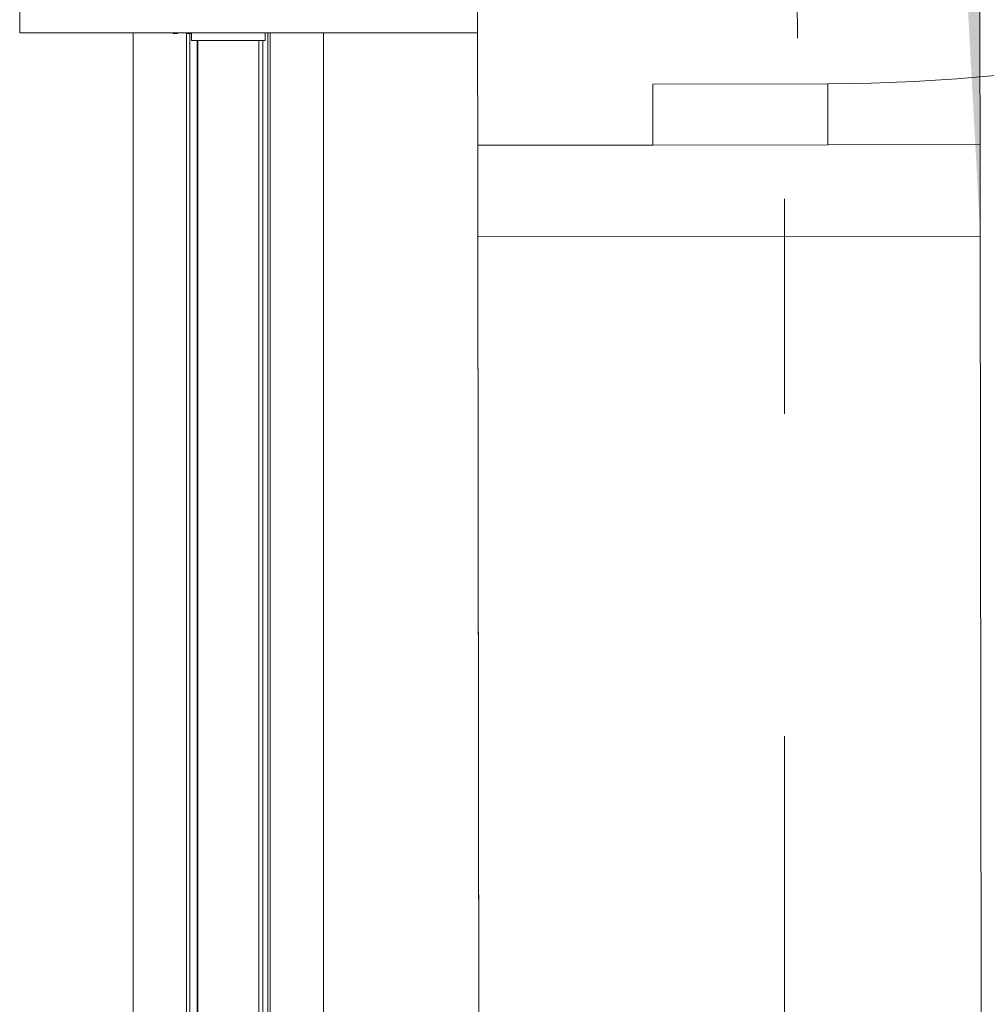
# Model space of a CAD drawing. Header units: millimetres. Extents: x -70269 to 35056, y -51814 to 48966.
# Tile 200 of 220: x -32542 to -31907, y 30645 to 31292. Entities that reach past the tile are written whole.
import ezdxf

# ---------------------------------------------------------------- set-up
doc = ezdxf.new("R2010")
doc.units = ezdxf.units.MM
doc.set_wipeout_variables(frame=1)
doc.linetypes.add('Przerywana podwójnie', pattern=[109.361107, 52.916665, -21.166666, 14.111111, -21.166666])
doc.linetypes.add('Wipeout_Contour', pattern=[1000, 0, -1000])
for name, color, linetype, lineweight, true_color in [('00 - nowa technologia myjni_Nr_pióra__95', 7, 'Continuous', 20, 0x7c7c7c), ('410-K Osie główne_Nr_pióra__95', 7, 'Continuous', 20, 0x7c7c7c), ('420-K Ściany_Nr_pióra__95', 7, 'Continuous', 20, 0x7c7c7c), ('Nowe_420-K Ściany_Nr_pióra__95', 7, 'Continuous', 20, 0x7c7c7c), ('Nowe_Drzwi Archicad_Nr_pióra__95', 7, 'Continuous', 20, 0x7c7c7c)]:
    doc.layers.add(name, color=color, linetype=linetype, lineweight=lineweight, true_color=true_color)
doc.layers.add('420-K Ściany', color=7, linetype='Continuous')
doc.layers.add('XREF', color=8, linetype='Continuous', lineweight=9)

# ---------------------------------------------------------------- blocks, each defined once
blk = doc.blocks.new('parter 2025.10.15')
at = {"layer": '00 - nowa technologia myjni_Nr_pióra__95', "color": 8, "linetype": 'Continuous', "lineweight": 5}
for p, q in [((629.432, 2587.901), (629.432, 2584.251)), ((591.832, 2587.576), (591.832, 2584.575)), ((591.832, 2584.076), (591.832, 2584.575)), ((641.932, 2584.17), (641.932, 2584.975)), ((629.432, 2584.076), (591.832, 2584.076)), ((599.282, 2559.157), (599.282, 2584.076)), ((601.907, 2584.076), (601.907, 2584.042)), ((601.907, 2584.042), (601.938, 2584.042)), ((601.938, 2584.042), (602.187, 2584.042)), ((602.187, 2584.042), (602.187, 2584.076)), ((602.782, 2559.157), (602.782, 2584.076)), ((602.787, 2584.042), (602.787, 2584.076)), ((602.787, 2584.042), (602.818, 2584.042)), ((602.818, 2584.042), (603.076, 2584.042)), ((602.997, 2559.157), (602.997, 2584.042)), ((603.107, 2584.042), (603.076, 2584.042)), ((603.107, 2584.076), (603.107, 2583.576)), ((607.957, 2584.076), (607.957, 2583.576)), ((608.132, 2559.157), (608.132, 2584.076)), ((608.282, 2559.157), (608.282, 2584.076)), ((611.782, 2559.157), (611.782, 2584.076)), ((629.432, 2583.651), (629.432, 2584.251)), ((641.932, 2584.076), (641.932, 2584.17)), ((641.932, 2583.626), (641.932, 2584.076)), ((641.932, 2583.651), (641.932, 2584.076)), ((641.932, 2584.076), (642.532, 2584.076)), ((603.932, 2583.576), (603.107, 2583.576)), ((603.482, 2559.157), (603.482, 2583.576)), ((603.532, 2583.576), (603.532, 2388.576)), ((607.132, 2583.576), (603.932, 2583.576)), ((607.957, 2583.576), (607.132, 2583.576)), ((607.532, 2583.576), (607.532, 2388.576)), ((607.807, 2559.157), (607.807, 2583.576)), ((629.432, 2583.626), (629.432, 2583.651)), ((629.432, 2583.651), (641.932, 2583.651)), ((629.432, 2583.626), (629.432, 2583.226)), ((629.432, 2583.626), (634.432, 2583.626)), ((629.432, 2583.226), (634.432, 2583.226)), ((634.432, 2583.626), (634.432, 2583.651)), ((634.432, 2583.626), (634.432, 2583.226)), ((636.932, 2583.626), (636.932, 2583.651)), ((636.932, 2583.626), (636.932, 2583.226)), ((636.932, 2583.626), (641.932, 2583.626)), ((636.932, 2583.226), (641.932, 2583.226)), ((641.932, 2583.626), (641.932, 2583.226)), ((599.282, 2556.64), (599.282, 2559.157)), ((602.782, 2556.64), (602.782, 2559.157)), ((602.997, 2556.64), (602.997, 2559.157)), ((603.482, 2556.64), (603.482, 2559.157)), ((607.807, 2556.64), (607.807, 2559.157)), ((608.132, 2556.64), (608.132, 2559.157)), ((608.282, 2556.64), (608.282, 2559.157)), ((611.782, 2556.64), (611.782, 2559.157)), ((599.282, 2553.084), (599.282, 2556.64)), ((602.782, 2553.084), (602.782, 2556.64)), ((602.997, 2553.084), (602.997, 2556.64)), ((603.482, 2553.084), (603.482, 2556.64)), ((607.807, 2553.084), (607.807, 2556.64)), ((608.132, 2553.084), (608.132, 2556.64)), ((608.282, 2553.084), (608.282, 2556.64)), ((611.782, 2553.084), (611.782, 2556.64)), ((599.282, 2551.428), (599.282, 2553.084)), ((602.782, 2551.428), (602.782, 2553.084)), ((602.997, 2551.428), (602.997, 2553.084)), ((603.482, 2551.428), (603.482, 2553.084)), ((607.807, 2551.428), (607.807, 2553.084)), ((608.132, 2551.428), (608.132, 2553.084)), ((608.282, 2551.428), (608.282, 2553.084)), ((611.782, 2551.428), (611.782, 2553.084)), ((599.282, 2551.428), (599.282, 2550.576)), ((602.782, 2551.428), (602.782, 2550.576)), ((602.997, 2551.428), (602.997, 2550.576)), ((603.482, 2551.428), (603.482, 2550.576)), ((607.807, 2551.428), (607.807, 2550.576)), ((608.132, 2551.428), (608.132, 2550.576)), ((608.282, 2551.428), (608.282, 2550.576)), ((611.782, 2551.428), (611.782, 2550.576)), ((599.282, 2548.894), (599.282, 2550.576)), ((602.782, 2548.894), (602.782, 2550.576)), ((602.997, 2548.894), (602.997, 2550.576)), ((603.482, 2548.894), (603.482, 2550.576)), ((607.807, 2548.894), (607.807, 2550.576)), ((608.132, 2548.894), (608.132, 2550.576)), ((608.282, 2548.894), (608.282, 2550.576)), ((611.782, 2548.894), (611.782, 2550.576)), ((599.282, 2542.286), (599.282, 2548.894)), ((602.782, 2542.286), (602.782, 2548.894)), ((602.997, 2542.286), (602.997, 2548.894)), ((603.482, 2542.286), (603.482, 2548.894)), ((607.807, 2542.286), (607.807, 2548.894)), ((608.132, 2542.286), (608.132, 2548.894)), ((608.282, 2542.286), (608.282, 2548.894)), ((611.782, 2542.286), (611.782, 2548.894)), ((599.282, 2542.286), (599.282, 2467.27)), ((602.782, 2542.286), (602.782, 2467.27)), ((602.997, 2542.286), (602.997, 2467.27)), ((603.482, 2542.286), (603.482, 2467.27)), ((607.807, 2542.286), (607.807, 2467.27)), ((608.132, 2542.286), (608.132, 2467.27)), ((608.282, 2542.286), (608.282, 2467.27)), ((611.782, 2542.286), (611.782, 2467.27))]:
    blk.add_line(p, q, dxfattribs=at)
for centre, start, end in [((602.648, 2584.279), 195.79455, 198.48095), ((603.528, 2584.279), 195.79285, 198.47938), ((602.367, 2584.279), 341.52062, 344.20716)]:
    blk.add_arc(centre, 0.748, start, end, dxfattribs=at)
at = {"layer": 'Nowe_420-K Ściany_Nr_pióra__95', "color": 8, "linetype": 'Continuous', "lineweight": 5, "flags": 128}
blk.add_lwpolyline([(621.918, 2576.699), (654.918, 2576.741)], dxfattribs=at)
at = {"color": 8, "linetype": 'Wipeout_Contour', "lineweight": 5, "ltscale": 20165.322229}
blk.add_wipeout([(621.926, 2570.699), (622.253, 2309.766), (655.253, 2309.766), (655.122, 2413.809), (642.01, 2413.809), (642.01, 2453.809), (655.072, 2453.809), (654.925, 2570.741)], dxfattribs=at).dxf.layer = '420-K Ściany'
at = {"layer": 'Nowe_420-K Ściany_Nr_pióra__95', "linetype": 'Continuous', "lineweight": 5}
blk.add_hatch(color=8, dxfattribs=at).paths.add_polyline_path([(621.918, 2576.699), (621.926, 2570.699), (654.925, 2570.741), (654.918, 2576.741)])
at = {"layer": '420-K Ściany_Nr_pióra__95', "color": 8, "linetype": 'Continuous', "lineweight": 5}
for p, q in [((643.425, 2570.726), (621.926, 2570.699)), ((654.925, 2570.741), (643.425, 2570.726))]:
    blk.add_line(p, q, dxfattribs=at)
at = {"layer": '420-K Ściany_Nr_pióra__95', "color": 8, "linetype": 'Continuous', "lineweight": 5, "flags": 128}
for points in [[(621.926, 2570.699), (622.253, 2309.766)], [(621.926, 2570.699), (625.074, 59.14)], [(655.072, 2453.809), (654.925, 2570.741)], [(655.072, 2453.809), (654.925, 2570.741)]]:
    blk.add_lwpolyline(points, dxfattribs=at)
at = {"layer": 'Nowe_420-K Ściany_Nr_pióra__95', "color": 8, "linetype": 'Continuous', "lineweight": 5, "flags": 128}
for points in [[(621.918, 2576.699), (621.926, 2570.699)], [(654.925, 2570.741), (654.918, 2576.741)]]:
    blk.add_lwpolyline(points, dxfattribs=at)
at = {"color": 8, "linetype": 'Wipeout_Contour', "lineweight": 5, "ltscale": 10840.077971}
blk.add_wipeout([(648.191, 2694.153), (621.763, 2700.699), (621.926, 2570.699), (654.925, 2570.741)], dxfattribs=at).dxf.layer = '420-K Ściany'
at = {"layer": '420-K Ściany', "linetype": 'Continuous', "lineweight": 5}
blk.add_hatch(color=8, dxfattribs=at).paths.add_polyline_path([(654.763, 2700.741), (621.763, 2700.699), (648.191, 2694.153), (654.925, 2570.741)])
at = {"layer": '410-K Osie główne_Nr_pióra__95', "color": 8, "linetype": 'Przerywana podwójnie', "lineweight": 5}
blk.add_line((642.057, 3303.44), (642.057, -164.955), dxfattribs=at)
at = {"layer": '420-K Ściany_Nr_pióra__95', "color": 8, "linetype": 'Continuous', "lineweight": 5, "flags": 128}
for points in [[(621.763, 2700.699), (621.926, 2570.699)], [(654.925, 2570.741), (654.763, 2700.741)], [(621.926, 2570.699), (654.925, 2570.741)]]:
    blk.add_lwpolyline(points, dxfattribs=at)
at = {"layer": 'Nowe_Drzwi Archicad_Nr_pióra__95', "color": 8, "linetype": 'Continuous', "lineweight": 5}
for p, q in [((642.909, 2583.726), (642.779, 2687.725)), ((633.413, 2580.714), (644.913, 2580.728)), ((633.418, 2576.714), (633.413, 2580.714)), ((644.913, 2580.728), (644.918, 2576.728)), ((633.418, 2576.714), (621.918, 2576.699)), ((644.918, 2576.728), (633.418, 2576.714)), ((644.918, 2576.728), (633.418, 2576.714)), ((644.918, 2576.728), (633.418, 2576.714)), ((654.918, 2576.741), (644.918, 2576.728))]:
    blk.add_line(p, q, dxfattribs=at)
blk.add_arc((644.775, 2690.728), 110, 270.07183, 0.07183, dxfattribs=at)

msp = doc.modelspace()

# ---------------------------------------------------------------- block references
at = {"layer": 'XREF', "xscale": 10, "yscale": 10, "zscale": 10}
msp.add_blockref('parter 2025.10.15', (-38460.61, 5442.28), dxfattribs=at)

doc.saveas('drawing.dxf')
